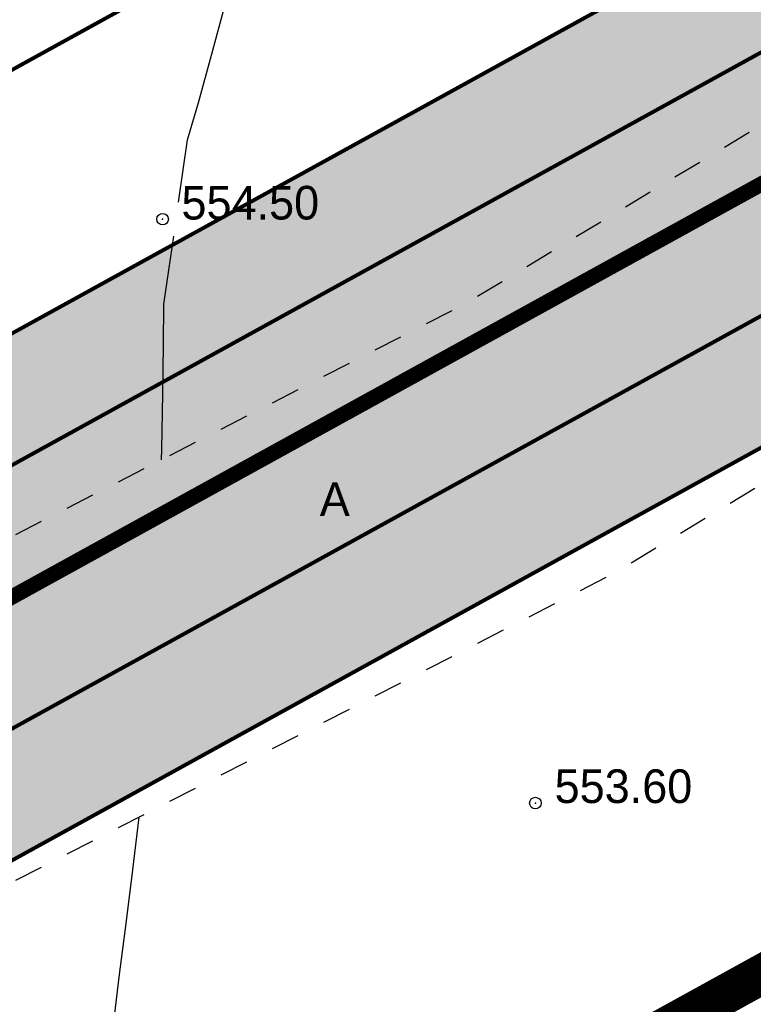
# Model space of a CAD drawing. Extents: x 0 to 361260, y 0 to 4201817.
# Tile 210 of 256: x 360077 to 360096, y 4200808 to 4200834. Entities that reach past the tile are written whole.
import ezdxf

# ---------------------------------------------------------------- set-up
doc = ezdxf.new("R2010")
doc.units = 0
doc.header["$LTSCALE"] = 0.5
doc.header["$MEASUREMENT"] = 0
doc.header["$PDMODE"] = 32
doc.header["$PDSIZE"] = 0.3
for name, pattern in [('CONTI', [0]), ('GOST2.303 6', [12, 8, -1.5, 1, -1.5]), ('STRIH_1', [3, 2, -1]), ('Д_ТРОТ_ТРУБА', [3, 1.5, -1.5]), ('ДОРОГИ_СТРОЯЩ', [9, 8, -1])]:
    doc.linetypes.add(name, pattern=pattern)
for name, color, linetype in [('(004) Точки рельефа', 7, 'Continuous'), ('(025) Дорога', 7, 'Continuous'), ('GORIZDEFAULT', 32, 'CONTI'), ('PI_TTDEFAULT', 5, 'CONTI'), ('Штрих Стекло', 7, 'Continuous')]:
    doc.layers.add(name, color=color, linetype=linetype)
doc.styles.add('BM-431', font='txt')
doc.styles.add('D-431', font='txt')

msp = doc.modelspace()

# ---------------------------------------------------------------- hatches: boundary and pattern name
at = {"layer": 'Штрих Стекло', "linetype": 'Continuous'}
h = msp.add_hatch(color=5, dxfattribs=at)
h.dxf.hatch_style = 1
h.set_gradient(color1=(173, 173, 173), color2=(166, 166, 166), one_color=1, tint=0.65)
h.paths.add_polyline_path([(359937.684, 4200748.941), (359943.476, 4200738.432), (360868.753, 4201248.322), (360862.962, 4201258.832)])

# ---------------------------------------------------------------- linework, layer by layer
at = {"layer": '(025) Дорога', "linetype": 'Д_ТРОТ_ТРУБА', "flags": 128}
for points in [[(359950.774, 4200759.674), (360039.393, 4200802.607), (360068.131, 4200815.859), (360088.109, 4200826.114), (360107.649, 4200837.921), (360140.762, 4200859.717), (360175.037, 4200878.97), (360208.011, 4200897.644), (360269.115, 4200930.126), (360339.285, 4200967.955), (360367.33, 4200983.688), (360399.178, 4201001.389), (360435.847, 4201020.995), (360469.853, 4201037.679), (360521.215, 4201065.051), (360604.677, 4201110.684), (360643.587, 4201126.964), (360659.307, 4201134.027), (360687.236, 4201147.15), (360720.551, 4201164.525), (360747.849, 4201180.349), (360794.648, 4201206.536), (360847.362, 4201237.085), (360878.647, 4201257.008), (360902.723, 4201275.087), (360918.308, 4201287.231)], [(359953.995, 4200750.928), (360042.859, 4200795.395), (360071.634, 4200808.665), (360092.009, 4200819.124), (360111.919, 4200831.154), (360144.925, 4200852.88), (360178.967, 4200872.002), (360211.86, 4200890.63), (360272.891, 4200923.073), (360343.14, 4200960.945), (360371.23, 4200976.703), (360403.007, 4200994.365), (360439.496, 4201013.875), (360473.497, 4201030.556), (360525.015, 4201058.011), (360608.149, 4201103.465), (360646.675, 4201119.584), (360662.647, 4201126.758), (360690.789, 4201139.98), (360724.408, 4201157.515), (360751.808, 4201173.397), (360798.607, 4201199.584), (360851.518, 4201230.247), (360883.204, 4201250.426), (360907.583, 4201268.733), (360923.225, 4201280.92)]]:
    msp.add_lwpolyline(points, dxfattribs=at)
at = {"ltscale": 0.149071, "const_width": 0.1}
for points in [[(359934.788, 4200754.196), (360860.066, 4201264.087)], [(359937.684, 4200748.941), (360862.962, 4201258.832)], [(360069.039, 4200793.924), (360747.942, 4201168.046)], [(360076.941, 4200798.278), (360365.132, 4200957.091)]]:
    msp.add_lwpolyline(points, dxfattribs=at)
at = {"ltscale": 0.149071}
msp.add_lwpolyline([(359937.684, 4200748.941), (359943.476, 4200738.432), (360868.753, 4201248.322), (360862.962, 4201258.832)], close=True, dxfattribs=at)
at = {"color": 7, "linetype": 'STRIH_1', "ltscale": 2, "true_color": 0xffffff, "const_width": 0.1}
for points in [[(359939.132, 4200746.314), (360864.41, 4201256.205)], [(359942.028, 4200741.059), (360867.306, 4201250.95)]]:
    msp.add_lwpolyline(points, dxfattribs=at)
at = {"color": 7, "ltscale": 0.149071, "true_color": 0xffffff, "const_width": 0.4}
msp.add_lwpolyline([(359940.58, 4200743.686), (360865.858, 4201253.577)], dxfattribs=at)
at = {"color": 1, "linetype": 'GOST2.303 6', "lineweight": 30, "const_width": 1.035}
msp.add_lwpolyline([(360055.869, 4200786.666), (360747.942, 4201168.046), (361159.312, 4200611.473), (360505.949, 4200251.426), (360231.678, 4200514.752)], close=True, dxfattribs=at)
at = {"ltscale": 0.149071, "const_width": 0.1}
msp.add_lwpolyline([(360069.039, 4200793.924), (360065.42, 4200799.521, -0.434955), (360067.205, 4200806.615), (360723.659, 4201168.366)], format="xyb", dxfattribs=at)
at = {"layer": 'GORIZDEFAULT', "color": 32}
for points in [[(360080.7, 4200828.78, 554.5), (360080.94, 4200830.4, 554.5), (360081.23, 4200831.4, 554.5), (360081.56, 4200832.6, 554.5), (360081.93, 4200833.98, 554.5)], [(360080.263, 4200822.086, 554.5), (360080.27, 4200822.36, 554.5), (360080.3, 4200823.8, 554.5), (360080.31, 4200825.07, 554.5), (360080.32, 4200826.13, 554.5), (360080.58, 4200827.9, 554.5)], [(360079.01, 4200807.4, 554.5), (360079.17, 4200808.7, 554.5), (360079.34, 4200810.03, 554.5), (360079.52, 4200811.42, 554.5), (360079.684, 4200812.797, 554.5)]]:
    msp.add_polyline3d(points, dxfattribs=at)
at = {"layer": 'PI_TTDEFAULT', "color": 5}
for p in [(360080.29, 4200828.34, 554.5), (360089.98, 4200813.16, 553.6)]:
    msp.add_point(p, dxfattribs=at)

# ---------------------------------------------------------------- texts
at = {"layer": '(004) Точки рельефа', "style": 'D-431'}
for s, p in [('554.50', (360080.78, 4200828.33)), ('553.60', (360090.48, 4200813.16))]:
    msp.add_text(s, height=0.875, dxfattribs=at).set_placement(p)
at = {"layer": '(025) Дорога', "linetype": 'ДОРОГИ_СТРОЯЩ', "style": 'BM-431'}
msp.add_text('A', height=0.875, dxfattribs=at).set_placement((360084.375, 4200820.623, -555.023))

doc.saveas('drawing.dxf')
